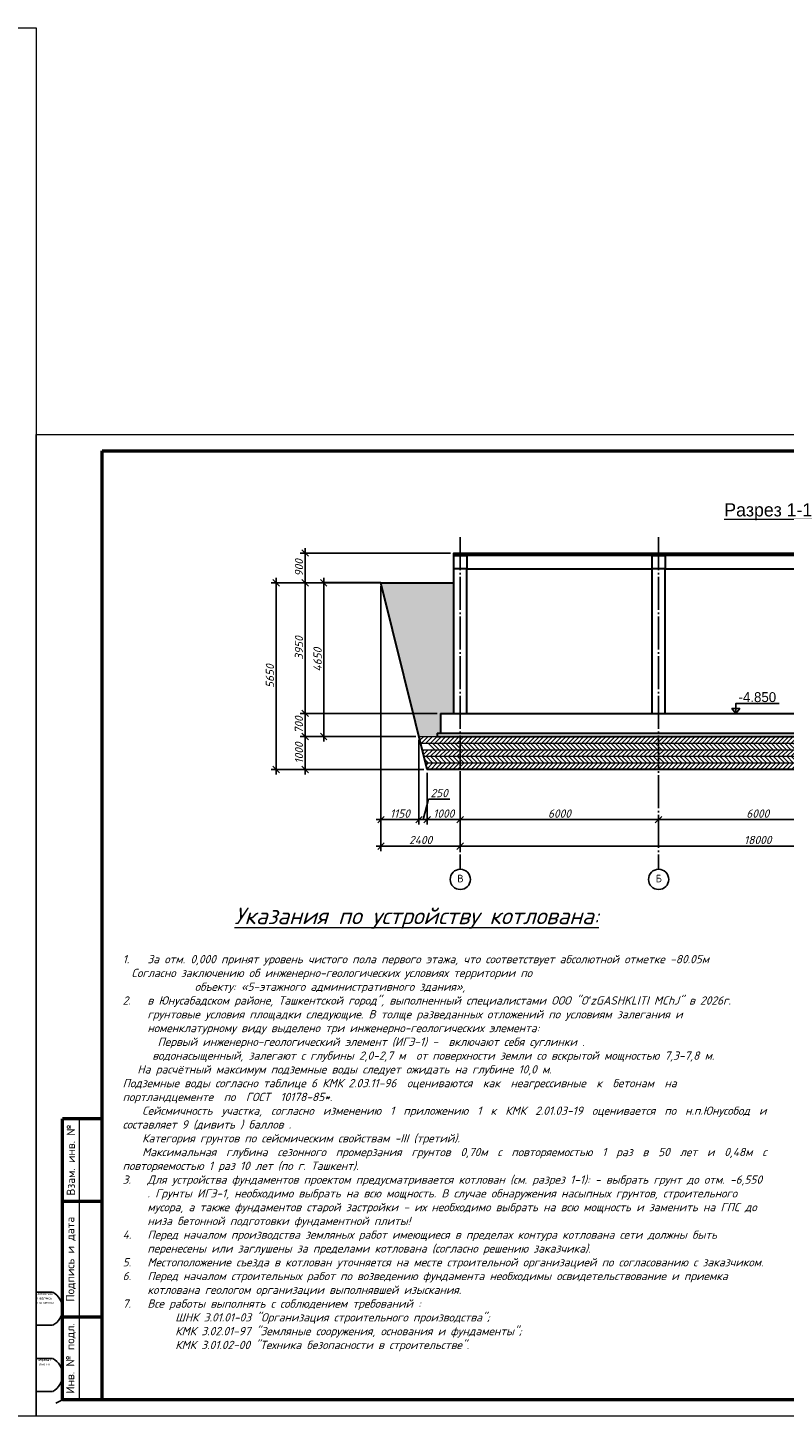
# Model space of a CAD drawing. Header units: millimetres. Extents: x -33345 to 4712671, y -3392 to 121473.
# Tile 15 of 256: x 207435 to 230321, y 44501 to 86501. Entities that reach past the tile are written whole.
import ezdxf

# ---------------------------------------------------------------- set-up
doc = ezdxf.new("R2010")
doc.units = ezdxf.units.MM
doc.linetypes.add('CENTER2', pattern=[28.575, 19.05, -3.175, 3.175, -3.175])
doc.linetypes.add('ГОСТ 2.303 5', pattern=[24, 20, -1.5, 1, -1.5])
for name, color, linetype, lineweight in [('.', 7, 'Continuous', 15), ('0_Текст', 7, 'Continuous', 20), ('ACO-текст', 7, 'Continuous', 20), ('Lina', 7, 'Continuous', 20)]:
    doc.layers.add(name, color=color, linetype=linetype, lineweight=lineweight)
for name, color, linetype in [('00-Axes', 1, 'CENTER2'), ('_линия', 7, 'Continuous'), ('kcd_tx', 7, 'Continuous')]:
    doc.layers.add(name, color=color, linetype=linetype)
doc.styles.add('_text', font='isocpeui.ttf')
doc.styles.add('ISO_1.0', font='isocpeur.TTF')
doc.styles.add('ISOCPEUR_1.00', font='isocpeui.ttf')
doc.styles.add('X-U-RW-01$0$StyleROMANS', font='GOTHIC.TTF')
doc.styles.add('Тохир', font='isocpeui.ttf', dxfattribs={"oblique": 2, "height": 250})
doc.dimstyles.new('Islom 94', dxfattribs={"dimtxt": 250, "dimasz": 200, "dimexe": 150, "dimexo": 100, "dimgap": 60, "dimtad": 1, "dimdec": 0, "dimtxsty": '_text', "dimblk": 'OBLIQUE', "dimcen": 0, "dimdle": 150, "dimadec": 0, "dimazin": 0, "dimtfac": 1, "dimtdec": 0, "dimtmove": 0, "dimatfit": 3, "dimfxl": 1, "dimarcsym": 0})
pattern_1 = [(45, (202108.56, -1419032.01), (-67.351921, 67.351921), [])]
pattern_2 = [(135, (202108.56, -1419032.01), (-67.351921, -67.351921), [])]

# ---------------------------------------------------------------- blocks, each defined once
blk = doc.blocks.new('awe4tD')
at = {"layer": 'Lina', "ltscale": 10}
blk.add_lwpolyline([(-44239015, 22734378), (-44314815, 22734378), (-44314815, 22776378), (-44239015, 22776378)], close=True, dxfattribs=at)
blk = doc.blocks.new('*U265')
at = {"lineweight": 9}
for p, q in [((-20, -5), (-20, 292)), ((-20, 292), (400, 292)), ((400, 292), (400, -5)), ((400, -5), (-20, -5))]:
    blk.add_line(p, q, dxfattribs=at)
at = {"lineweight": 50}
for p, q in [((0, 0), (0, 287)), ((0, 287), (395, 287)), ((395, 287), (395, 0)), ((0, 85), (-12, 85)), ((-12, 0), (-12, 85)), ((0, 60), (-12, 60)), ((0, 25), (-12, 25)), ((0, 0), (-12, 0)), ((395, 0), (0, 0))]:
    blk.add_line(p, q, dxfattribs=at)
at = {"lineweight": 20}
blk.add_line((-7, 85), (-7, 0), dxfattribs=at)
at = {"layer": 'Defpoints'}
for p, q in [((396, 288), (395, 287)), ((-20, 32.5), (-15, 32.5)), ((-20, 22.5), (-15, 22.5)), ((-20, 12.5), (-15, 12.5)), ((-20, 2.5), (-15, 2.5)), ((-12, 0), (-14, -1))]:
    blk.add_line(p, q, dxfattribs=at)
for centre in [(-17.66, 27.5), (-17.66, 7.5)]:
    blk.add_arc(centre, 5.67, 298.0574, 61.9426, dxfattribs=at)
at = {"layer": '0_Текст', "char_height": 2.5, "attachment_point": 5, "rotation": 90, "style": 'ISO_1.0'}
for s, insert, width in [('Взам. инв. №', (-9.5, 72.5), 25), ('Подпись и дата', (-9.5, 42.5), 35), ('Инв. № подл.', (-9.5, 12.5), 25)]:
    blk.add_mtext(s, dxfattribs=dict(at, insert=insert, width=width))
at = {"layer": 'Defpoints', "char_height": 0.8, "width": 5, "attachment_point": 2, "style": 'ISO_1.0'}
for s, insert in [('Основная надпись \\Pи штампы', (-17.5, 32.5)), ('Формат листа', (-17.5, 12.5))]:
    blk.add_mtext(s, dxfattribs=dict(at, insert=insert))
blk = doc.blocks.new('_Oblique')
at = {"color": 0, "linetype": 'ByBlock', "lineweight": -2}
blk.add_line((-0.5, -0.5), (0.5, 0.5), dxfattribs=at)
blk = doc.blocks.new('*D2703')
at = {"layer": 'Defpoints', "color": 0, "transparency": 16777216}
for p in [(220521, 62547), (226521, 62547), (226521, 62547)]:
    blk.add_point(p, dxfattribs=at)
at = {"layer": 'kcd_tx', "color": 0, "lineweight": -2, "transparency": 16777216}
for p, q in [((220521, 62647), (220521, 62697)), ((226521, 62647), (226521, 62697)), ((220371, 62547), (226671, 62547))]:
    blk.add_line(p, q, dxfattribs=at)
at = {"layer": 'kcd_tx', "color": 0, "lineweight": -2, "transparency": 16777216, "xscale": 200, "yscale": 200, "zscale": 200, "rotation": 180}
blk.add_blockref('_Oblique', (220521, 62547), dxfattribs=at)
at = {"layer": 'kcd_tx', "color": 0, "lineweight": -2, "transparency": 16777216, "xscale": 200, "yscale": 200, "zscale": 200}
blk.add_blockref('_Oblique', (226521, 62547), dxfattribs=at)
at = {"layer": 'kcd_tx', "color": 0, "lineweight": 0, "transparency": 16777216, "insert": (223521, 62732), "char_height": 250, "attachment_point": 5, "style": '_text'}
blk.add_mtext('6000', dxfattribs=at)
blk = doc.blocks.new('*D2704')
at = {"layer": 'Defpoints', "color": 0, "transparency": 16777216}
for p in [(226521, 62547), (232521, 62547), (232521, 62547)]:
    blk.add_point(p, dxfattribs=at)
at = {"layer": 'kcd_tx', "color": 0, "lineweight": -2, "transparency": 16777216}
for p, q in [((226521, 62647), (226521, 62697)), ((232521, 62647), (232521, 62697)), ((226371, 62547), (232671, 62547))]:
    blk.add_line(p, q, dxfattribs=at)
at = {"layer": 'kcd_tx', "color": 0, "lineweight": -2, "transparency": 16777216, "xscale": 200, "yscale": 200, "zscale": 200, "rotation": 180}
blk.add_blockref('_Oblique', (226521, 62547), dxfattribs=at)
at = {"layer": 'kcd_tx', "color": 0, "lineweight": -2, "transparency": 16777216, "xscale": 200, "yscale": 200, "zscale": 200}
blk.add_blockref('_Oblique', (232521, 62547), dxfattribs=at)
at = {"layer": 'kcd_tx', "color": 0, "lineweight": 0, "transparency": 16777216, "insert": (229521, 62732), "char_height": 250, "attachment_point": 5, "style": '_text'}
blk.add_mtext('6000', dxfattribs=at)
blk = doc.blocks.new('*D2706')
at = {"layer": 'Defpoints', "color": 0, "transparency": 16777216}
for p in [(220521, 61747), (220521, 61747), (238521, 61747)]:
    blk.add_point(p, dxfattribs=at)
at = {"layer": 'kcd_tx', "color": 0, "lineweight": -2, "transparency": 16777216}
for p, q in [((238671, 61747), (220371, 61747)), ((220521, 61847), (220521, 61897)), ((238521, 61847), (238521, 61897))]:
    blk.add_line(p, q, dxfattribs=at)
at = {"layer": 'kcd_tx', "color": 0, "lineweight": -2, "transparency": 16777216, "xscale": 200, "yscale": 200, "zscale": 200, "rotation": 180}
blk.add_blockref('_Oblique', (220521, 61747), dxfattribs=at)
at = {"layer": 'kcd_tx', "color": 0, "lineweight": -2, "transparency": 16777216, "xscale": 200, "yscale": 200, "zscale": 200}
blk.add_blockref('_Oblique', (238521, 61747), dxfattribs=at)
at = {"layer": 'kcd_tx', "color": 0, "lineweight": 0, "transparency": 16777216, "insert": (229521, 61932), "char_height": 250, "attachment_point": 5, "style": '_text'}
blk.add_mtext('18000', dxfattribs=at)
blk = doc.blocks.new('*D3521')
at = {"layer": 'Defpoints', "color": 0, "transparency": 16777216}
for p in [(218121, 69713), (219271, 65063), (219271, 62547)]:
    blk.add_point(p, dxfattribs=at)
at = {"layer": 'kcd_tx', "color": 0, "lineweight": -2, "transparency": 16777216}
for p, q in [((218121, 69613), (218121, 62397)), ((219271, 64963), (219271, 62397)), ((217971, 62547), (219421, 62547))]:
    blk.add_line(p, q, dxfattribs=at)
at = {"layer": 'kcd_tx', "color": 0, "lineweight": -2, "transparency": 16777216, "xscale": 200, "yscale": 200, "zscale": 200, "rotation": 180}
blk.add_blockref('_Oblique', (218121, 62547), dxfattribs=at)
at = {"layer": 'kcd_tx', "color": 0, "lineweight": -2, "transparency": 16777216, "xscale": 200, "yscale": 200, "zscale": 200}
blk.add_blockref('_Oblique', (219271, 62547), dxfattribs=at)
at = {"layer": 'kcd_tx', "color": 0, "lineweight": 0, "transparency": 16777216, "insert": (218696, 62732), "char_height": 250, "attachment_point": 5, "style": '_text'}
blk.add_mtext('1150', dxfattribs=at)
blk = doc.blocks.new('*D3522')
at = {"layer": 'Defpoints', "color": 0, "transparency": 16777216}
for p in [(219271, 65063), (219521, 64063), (219521, 62547)]:
    blk.add_point(p, dxfattribs=at)
at = {"layer": 'kcd_tx', "color": 0, "lineweight": -2, "transparency": 16777216}
for p, q in [((219271, 64963), (219271, 62397)), ((219521, 63963), (219521, 62397)), ((219396, 62547), (219556, 63165)), ((219556, 63165), (220207, 63165)), ((219121, 62547), (219671, 62547))]:
    blk.add_line(p, q, dxfattribs=at)
at = {"layer": 'kcd_tx', "color": 0, "lineweight": -2, "transparency": 16777216, "xscale": 200, "yscale": 200, "zscale": 200, "rotation": 180}
blk.add_blockref('_Oblique', (219271, 62547), dxfattribs=at)
at = {"layer": 'kcd_tx', "color": 0, "lineweight": -2, "transparency": 16777216, "xscale": 200, "yscale": 200, "zscale": 200}
blk.add_blockref('_Oblique', (219521, 62547), dxfattribs=at)
at = {"layer": 'kcd_tx', "color": 0, "lineweight": 0, "transparency": 16777216, "insert": (219882, 63350), "char_height": 250, "attachment_point": 5, "style": '_text'}
blk.add_mtext('250', dxfattribs=at)
blk = doc.blocks.new('*D3523')
at = {"layer": 'Defpoints', "color": 0, "transparency": 16777216}
for p in [(219521, 64063), (220521, 64063), (220521, 62547)]:
    blk.add_point(p, dxfattribs=at)
at = {"layer": 'kcd_tx', "color": 0, "lineweight": -2, "transparency": 16777216}
for p, q in [((219521, 63963), (219521, 62397)), ((220521, 63963), (220521, 62397)), ((219371, 62547), (220671, 62547))]:
    blk.add_line(p, q, dxfattribs=at)
at = {"layer": 'kcd_tx', "color": 0, "lineweight": -2, "transparency": 16777216, "xscale": 200, "yscale": 200, "zscale": 200, "rotation": 180}
blk.add_blockref('_Oblique', (219521, 62547), dxfattribs=at)
at = {"layer": 'kcd_tx', "color": 0, "lineweight": -2, "transparency": 16777216, "xscale": 200, "yscale": 200, "zscale": 200}
blk.add_blockref('_Oblique', (220521, 62547), dxfattribs=at)
at = {"layer": 'kcd_tx', "color": 0, "lineweight": 0, "transparency": 16777216, "insert": (220021, 62732), "char_height": 250, "attachment_point": 5, "style": '_text'}
blk.add_mtext('1000', dxfattribs=at)
blk = doc.blocks.new('*D2707')
at = {"layer": 'Defpoints', "color": 0, "transparency": 16777216}
for p in [(218121, 69713), (220521, 64063), (220521, 61747)]:
    blk.add_point(p, dxfattribs=at)
at = {"layer": 'kcd_tx', "color": 0, "lineweight": -2, "transparency": 16777216}
for p, q in [((218121, 69613), (218121, 61597)), ((220521, 63963), (220521, 61597)), ((217971, 61747), (220671, 61747))]:
    blk.add_line(p, q, dxfattribs=at)
at = {"layer": 'kcd_tx', "color": 0, "lineweight": -2, "transparency": 16777216, "xscale": 200, "yscale": 200, "zscale": 200, "rotation": 180}
blk.add_blockref('_Oblique', (218121, 61747), dxfattribs=at)
at = {"layer": 'kcd_tx', "color": 0, "lineweight": -2, "transparency": 16777216, "xscale": 200, "yscale": 200, "zscale": 200}
blk.add_blockref('_Oblique', (220521, 61747), dxfattribs=at)
at = {"layer": 'kcd_tx', "color": 0, "lineweight": 0, "transparency": 16777216, "insert": (219321, 61932), "char_height": 250, "attachment_point": 5, "style": '_text'}
blk.add_mtext('2400', dxfattribs=at)
blk = doc.blocks.new('*D3493')
at = {"layer": 'Defpoints', "color": 0, "transparency": 16777216}
for p in [(220321, 70613), (215825, 69713), (216696, 69713)]:
    blk.add_point(p, dxfattribs=at)
at = {"layer": 'kcd_tx', "color": 0, "lineweight": -2, "transparency": 16777216}
for p, q in [((220221, 70613), (215675, 70613)), ((215825, 70763), (215825, 69563)), ((216596, 69713), (215675, 69713))]:
    blk.add_line(p, q, dxfattribs=at)
at = {"layer": 'kcd_tx', "color": 0, "lineweight": -2, "transparency": 16777216, "xscale": 200, "yscale": 200, "zscale": 200}
for p, rotation in [((215825, 70613), 90), ((215825, 69713), 270)]:
    blk.add_blockref('_Oblique', p, dxfattribs=dict(at, rotation=rotation))
at = {"layer": 'kcd_tx', "color": 0, "lineweight": 0, "transparency": 16777216, "insert": (215640, 70163), "char_height": 250, "attachment_point": 5, "rotation": 90, "style": '_text'}
blk.add_mtext('900', dxfattribs=at)
blk = doc.blocks.new('*D3494')
at = {"layer": 'Defpoints', "color": 0, "transparency": 16777216}
for p in [(216696, 69713), (215825, 65763), (219921, 65763)]:
    blk.add_point(p, dxfattribs=at)
at = {"layer": 'kcd_tx', "color": 0, "lineweight": -2, "transparency": 16777216}
for p, q in [((215825, 69863), (215825, 65613)), ((216596, 69713), (215675, 69713)), ((219821, 65763), (215675, 65763))]:
    blk.add_line(p, q, dxfattribs=at)
at = {"layer": 'kcd_tx', "color": 0, "lineweight": -2, "transparency": 16777216, "xscale": 200, "yscale": 200, "zscale": 200}
for p, rotation in [((215825, 69713), 90), ((215825, 65763), 270)]:
    blk.add_blockref('_Oblique', p, dxfattribs=dict(at, rotation=rotation))
at = {"layer": 'kcd_tx', "color": 0, "lineweight": 0, "transparency": 16777216, "insert": (215640, 67738), "char_height": 250, "attachment_point": 5, "rotation": 90, "style": '_text'}
blk.add_mtext('3950', dxfattribs=at)
blk = doc.blocks.new('*D3495')
at = {"layer": 'Defpoints', "color": 0, "transparency": 16777216}
for p in [(219921, 65763), (215825, 65063), (219273, 65063)]:
    blk.add_point(p, dxfattribs=at)
at = {"layer": 'kcd_tx', "color": 0, "lineweight": -2, "transparency": 16777216}
for p, q in [((219821, 65763), (215675, 65763)), ((215825, 65913), (215825, 64913)), ((219173, 65063), (215675, 65063))]:
    blk.add_line(p, q, dxfattribs=at)
at = {"layer": 'kcd_tx', "color": 0, "lineweight": -2, "transparency": 16777216, "xscale": 200, "yscale": 200, "zscale": 200}
for p, rotation in [((215825, 65763), 90), ((215825, 65063), 270)]:
    blk.add_blockref('_Oblique', p, dxfattribs=dict(at, rotation=rotation))
at = {"layer": 'kcd_tx', "color": 0, "lineweight": 0, "transparency": 16777216, "insert": (215639, 65413), "char_height": 250, "attachment_point": 5, "rotation": 90, "style": '_text'}
blk.add_mtext('700', dxfattribs=at)
blk = doc.blocks.new('*D2645')
at = {"layer": 'Defpoints', "color": 0, "transparency": 16777216}
for p in [(219273, 65063), (215825, 64063), (219521, 64063)]:
    blk.add_point(p, dxfattribs=at)
at = {"layer": 'kcd_tx', "color": 0, "lineweight": -2, "transparency": 16777216}
for p, q in [((215825, 65213), (215825, 63913)), ((219173, 65063), (215675, 65063)), ((219421, 64063), (215675, 64063))]:
    blk.add_line(p, q, dxfattribs=at)
at = {"layer": 'kcd_tx', "color": 0, "lineweight": -2, "transparency": 16777216, "xscale": 200, "yscale": 200, "zscale": 200}
for p, rotation in [((215825, 65063), 90), ((215825, 64063), 270)]:
    blk.add_blockref('_Oblique', p, dxfattribs=dict(at, rotation=rotation))
at = {"layer": 'kcd_tx', "color": 0, "lineweight": 0, "transparency": 16777216, "insert": (215640, 64563), "char_height": 250, "attachment_point": 5, "rotation": 90, "style": '_text'}
blk.add_mtext('1000', dxfattribs=at)
blk = doc.blocks.new('*D3983')
at = {"layer": 'Defpoints', "color": 0, "lineweight": 0, "transparency": 16777216}
for p in [(217250, 69713), (214946, 64063), (217250, 64063)]:
    blk.add_point(p, dxfattribs=at)
at = {"layer": 'kcd_tx', "color": 0, "lineweight": -2, "transparency": 16777216}
for p, q in [((214946, 69863), (214946, 63913)), ((217150, 69713), (214796, 69713)), ((217150, 64063), (214796, 64063))]:
    blk.add_line(p, q, dxfattribs=at)
at = {"layer": 'kcd_tx', "color": 0, "lineweight": -2, "transparency": 16777216, "xscale": 200, "yscale": 200, "zscale": 200}
for p, rotation in [((214946, 69713), 90), ((214946, 64063), 270)]:
    blk.add_blockref('_Oblique', p, dxfattribs=dict(at, rotation=rotation))
at = {"layer": 'kcd_tx', "color": 0, "lineweight": 0, "transparency": 16777216, "insert": (214761, 66888), "char_height": 250, "attachment_point": 5, "rotation": 90, "style": '_text'}
blk.add_mtext('5650', dxfattribs=at)
blk = doc.blocks.new('*D3984')
at = {"layer": 'Defpoints', "color": 0, "lineweight": 0, "transparency": 16777216}
for p in [(217250, 69713), (216388, 65063), (217250, 65063)]:
    blk.add_point(p, dxfattribs=at)
at = {"layer": 'kcd_tx', "color": 0, "lineweight": -2, "transparency": 16777216}
for p, q in [((216388, 69863), (216388, 64913)), ((217150, 69713), (216238, 69713)), ((217150, 65063), (216238, 65063))]:
    blk.add_line(p, q, dxfattribs=at)
at = {"layer": 'kcd_tx', "color": 0, "lineweight": -2, "transparency": 16777216, "xscale": 200, "yscale": 200, "zscale": 200}
for p, rotation in [((216388, 69713), 90), ((216388, 65063), 270)]:
    blk.add_blockref('_Oblique', p, dxfattribs=dict(at, rotation=rotation))
at = {"layer": 'kcd_tx', "color": 0, "lineweight": 0, "transparency": 16777216, "insert": (216203, 67388), "char_height": 250, "attachment_point": 5, "rotation": 90, "style": '_text'}
blk.add_mtext('4650', dxfattribs=at)

msp = doc.modelspace()

# ---------------------------------------------------------------- hatches: boundary and pattern name
at = {"layer": '.', "lineweight": 0, "transparency": 33554687}
h = msp.add_hatch(dxfattribs=at)
h.set_pattern_fill('AR-CONC', color=256)
h.set_pattern_definition([(50, (202108.56, -1419032.01), (182.184669, -15.939086), [19.05, -209.55]), (355, (202108.56, -1419032.01), (-35.243421, 191.056845), [15.24, -167.640584]), (100.451445, (202123.74, -1419033.34), (146.941247, 175.117752), [16.190009, -178.090245]), (46.1842, (202108.56, -1418981.21), (271.07904, -42.042328), [28.575, -314.325]), (96.635558, (202131.15, -1418984.72), (237.404134, 247.426125), [24.285023, -267.13561]), (351.184151, (202108.56, -1418981.21), (237.404134, 247.426125), [22.859967, -251.45973]), (21, (202133.96, -1418993.91), (151.614391, -102.265198), [19.05, -209.55]), (326, (202133.96, -1418993.91), (61.802028, 184.187966), [15.24, -167.64]), (71.451445, (202146.6, -1419002.44), (213.41642, 81.922769), [16.190009, -178.089938]), (37.5, (202108.56, -1419032.014), (3.0886033, 84.555039), [0, -165.608, 0, -170.18, 0, -168.275]), (7.5, (202108.56, -1419032.01), (66.8196625, 100.180575), [0, -97.028, 0, -161.798, 0, -64.135]), (327.5, (202051.915, -1419032.014), (135.5905952, -5.728744), [0, -63.5, 0, -198.12, 0, -262.89]), (317.5, (202026.51, -1419032.01), (148.129181, 25.426491), [0, -82.55, 0, -131.572, 0, -186.69])])
h.paths.add_polyline_path([(238721.149, 65762.847), (238921.149, 65762.847), (238921.149, 65362.847), (239021.149, 65362.847), (239021.149, 65262.847), (240121.149, 65262.847), (242271.149, 69562.847), (238721.149, 69562.847)])
h.paths.add_polyline_path([(219273.361, 65062.847), (219821.149, 65062.847), (219821.149, 65162.847), (219921.149, 65162.847), (219921.149, 65762.847), (220321.149, 65762.847), (220321.149, 69712.847), (218121.149, 69712.847)])
h = msp.add_hatch(dxfattribs=at)
h.set_pattern_fill('ANSI31', color=256, scale=30)
h.set_pattern_definition(pattern_1)
h.paths.add_polyline_path([(220521.149, 64862.847), (220521.149, 65062.847), (219273.361, 65062.847), (219322.919, 64862.847)])
h.paths.add_polyline_path([(226521.149, 64862.847), (226521.149, 65062.847), (220521.149, 65062.847), (220521.149, 64862.847)])
h.paths.add_polyline_path([(232521.149, 64862.847), (232521.149, 65062.847), (226521.149, 65062.847), (226521.149, 64862.847)])
h.paths.add_polyline_path([(232521.149, 65062.847), (232521.149, 64862.847), (233021.149, 64862.847), (233021.149, 65062.847)])
h.paths.add_polyline_path([(233021.149, 65062.847), (233021.149, 64862.847), (238521.149, 64862.847), (238521.149, 65062.847)])
h.paths.add_polyline_path([(238521.149, 65062.847), (238521.149, 64862.847), (239921.149, 64862.847), (240021.149, 65062.847)])
h = msp.add_hatch(dxfattribs=at)
h.set_pattern_fill('ANSI31', color=256, scale=30, angle=90)
h.set_pattern_definition(pattern_2)
h.paths.add_polyline_path([(220521.149, 64662.847), (220521.149, 64862.847), (219322.919, 64862.847), (219372.476, 64662.847)], flags=17)
h.paths.add_polyline_path([(226521.149, 64662.847), (226521.149, 64862.847), (220521.149, 64862.847), (220521.149, 64662.847)], flags=17)
h.paths.add_polyline_path([(226521.149, 64662.847), (232521.149, 64662.847), (232521.149, 64862.847), (226521.149, 64862.847)], flags=17)
h.paths.add_polyline_path([(232521.149, 64662.847), (233021.149, 64662.847), (233021.149, 64862.847), (232521.149, 64862.847)], flags=17)
h.paths.add_polyline_path([(238521.149, 64862.847), (238521.149, 64662.847), (233021.149, 64662.847), (233021.149, 64862.847)], flags=16)
h.paths.add_polyline_path([(238521.149, 64662.847), (238521.149, 64862.847), (219322.919, 64862.847), (219372.476, 64662.847)])
h = msp.add_hatch(dxfattribs=at)
h.set_pattern_fill('ANSI31', color=256, scale=30, angle=90)
h.set_pattern_definition([(135, (202308.56, -1418632.01), (-67.351921, -67.351921), [])])
h.paths.add_polyline_path([(220721.149, 64662.847), (220721.149, 64862.847), (219521.149, 64862.847), (219621.149, 64662.847)])
h.paths.add_polyline_path([(226721.149, 64662.847), (226721.149, 64862.847), (220721.149, 64862.847), (220721.149, 64662.847)])
h.paths.add_polyline_path([(232721.149, 64662.847), (232721.149, 64862.847), (226721.149, 64862.847), (226721.149, 64662.847)])
h.paths.add_polyline_path([(233221.149, 64662.847), (233221.149, 64862.847), (232721.149, 64862.847), (232721.149, 64662.847)])
h.paths.add_polyline_path([(238721.149, 64662.847), (238721.149, 64862.847), (233221.149, 64862.847), (233221.149, 64662.847)])
h.paths.add_polyline_path([(239821.149, 64662.847), (239921.149, 64862.847), (238721.149, 64862.847), (238721.149, 64662.847)])
h = msp.add_hatch(dxfattribs=at)
h.set_pattern_fill('ANSI31', color=256, scale=30)
h.set_pattern_definition(pattern_1)
h.paths.add_polyline_path([(220521.149, 64462.847), (220521.149, 64662.847), (219372.476, 64662.847), (219422.034, 64462.847)])
h.paths.add_polyline_path([(226521.149, 64462.847), (226521.149, 64662.847), (220521.149, 64662.847), (220521.149, 64462.847)])
h.paths.add_polyline_path([(232521.149, 64462.847), (232521.149, 64662.847), (226521.149, 64662.847), (226521.149, 64462.847)])
h.paths.add_polyline_path([(233021.149, 64462.847), (233021.149, 64662.847), (232521.149, 64662.847), (232521.149, 64462.847)])
h.paths.add_polyline_path([(238521.149, 64462.847), (238521.149, 64662.847), (233021.149, 64662.847), (233021.149, 64462.847)])
h.paths.add_polyline_path([(239721.149, 64462.847), (239821.149, 64662.847), (238521.149, 64662.847), (238521.149, 64462.847)])
h = msp.add_hatch(dxfattribs=at)
h.set_pattern_fill('ANSI31', color=256, scale=30, angle=90)
h.set_pattern_definition(pattern_2)
h.paths.add_polyline_path([(220521.149, 64262.847), (220521.149, 64462.847), (219422.034, 64462.847), (219471.591, 64262.847)], flags=17)
h.paths.add_polyline_path([(226521.149, 64262.847), (226521.149, 64462.847), (220521.149, 64462.847), (220521.149, 64262.847)], flags=17)
h.paths.add_polyline_path([(232521.149, 64262.847), (232521.149, 64462.847), (226521.149, 64462.847), (226521.149, 64262.847)], flags=17)
h.paths.add_polyline_path([(233021.149, 64262.847), (233021.149, 64462.847), (232521.149, 64462.847), (232521.149, 64262.847)], flags=17)
h.paths.add_polyline_path([(238521.149, 64262.847), (238521.149, 64462.847), (233021.149, 64462.847), (233021.149, 64262.847)], flags=17)
h.paths.add_polyline_path([(239621.149, 64262.847), (239721.149, 64462.847), (238521.149, 64462.847), (238521.149, 64262.847)])
h = msp.add_hatch(dxfattribs=at)
h.set_pattern_fill('ANSI31', color=256, scale=30)
h.set_pattern_definition(pattern_1)
h.paths.add_polyline_path([(220521.149, 64062.847), (220521.149, 64262.847), (219471.591, 64262.847), (219521.149, 64062.847)])
h.paths.add_polyline_path([(226521.149, 64062.847), (226521.149, 64262.847), (220521.149, 64262.847), (220521.149, 64062.847)])
h.paths.add_polyline_path([(232521.149, 64062.847), (232521.149, 64262.847), (226521.149, 64262.847), (226521.149, 64062.847)])
h.paths.add_polyline_path([(232521.149, 64262.847), (232521.149, 64062.847), (233021.149, 64062.847), (233021.149, 64262.847)])
h.paths.add_polyline_path([(233021.149, 64262.847), (233021.149, 64062.847), (238521.149, 64062.847), (238521.149, 64262.847)])
h.paths.add_polyline_path([(239521.149, 64062.847), (239621.149, 64262.847), (238521.149, 64262.847), (238521.149, 64062.847)])

# ---------------------------------------------------------------- linework, layer by layer
at = {"color": 177, "lineweight": 30, "true_color": 0x293189}
for p, q in [((220321.149, 65762.847), (220321.149, 70612.847)), ((220321.149, 70612.847), (232721.149, 70612.847)), ((220721.149, 65762.847), (220721.149, 70132.847)), ((220721.149, 70132.847), (226321.149, 70132.847)), ((226321.149, 65762.847), (226321.149, 70132.847)), ((226721.149, 65762.847), (226721.149, 70132.847)), ((226721.149, 70132.847), (232321.149, 70132.847)), ((218121.149, 69712.847), (220321.149, 69712.847)), ((219921.149, 65762.847), (232771.149, 65762.847)), ((219921.149, 65762.847), (219921.149, 65162.847)), ((219821.149, 65162.847), (232771.149, 65162.847)), ((219821.149, 65162.847), (219821.149, 65062.847)), ((219821.149, 65062.847), (232771.149, 65062.847))]:
    msp.add_line(p, q, dxfattribs=at)
at = {"color": 177, "lineweight": 0, "true_color": 0x293189}
for p, q in [((219273.361, 65062.847), (240021.149, 65062.847)), ((219322.919, 64862.847), (239921.149, 64862.847)), ((219372.476, 64662.847), (239821.149, 64662.847)), ((219422.034, 64462.847), (239721.149, 64462.847)), ((219471.591, 64262.847), (239621.149, 64262.847))]:
    msp.add_line(p, q, dxfattribs=at)
at = {"color": 177, "lineweight": 30, "true_color": 0x293189}
msp.add_lwpolyline([(232721.149, 70532.847), (220321.149, 70532.847), (220321.149, 70612.847), (232721.149, 70612.847)], close=True, dxfattribs=at)
at = {"color": 1, "lineweight": 30}
for points in [[(220321.149, 70532.847), (220721.149, 70532.847), (220721.149, 70132.847), (220321.149, 70132.847)], [(226321.149, 70532.847), (226721.149, 70532.847), (226721.149, 70132.847), (226321.149, 70132.847)]]:
    msp.add_lwpolyline(points, close=True, dxfattribs=at)
at = {"color": 177, "lineweight": 30, "true_color": 0x293189}
msp.add_lwpolyline([(244087.884, 69562.847), (242271.149, 69562.847), (239521.149, 64062.847), (226521.149, 64062.847), (219521.149, 64062.847), (218121.149, 69712.847), (216379.414, 69712.847)], dxfattribs=at)
at = {"color": 1, "ltscale": 4}
for points in [[(228857.059, 65762.847), (228739.101, 65906.417), (228975.016, 65906.417), (228857.059, 65762.847), (228857.059, 66062.847), (230166.752, 66062.847)], [(228087.589, 65762.847), (228975.016, 65762.847)]]:
    msp.add_lwpolyline(points, dxfattribs=at)
at = {"layer": '00-Axes', "color": 251, "linetype": 'ГОСТ 2.303 5', "ltscale": 50, "true_color": 0x636466}
for points in [[(220521.149, 71090.969), (220521.149, 61046.503)], [(226521.149, 71090.969), (226521.149, 61046.503)]]:
    msp.add_lwpolyline(points, dxfattribs=at)
at = {"layer": '00-Axes', "color": 219, "linetype": 'ByBlock', "ltscale": 100, "true_color": 0x642165}
for centre in [(220521.149, 60740.543), (226521.149, 60740.543)]:
    msp.add_circle(centre, 305.96, dxfattribs=at)

# ---------------------------------------------------------------- block references
msp.add_blockref('awe4tD', (44446703.28, -22689876.566))
at = {"ltscale": 500, "xscale": 100, "yscale": 100, "zscale": 100}
msp.add_blockref('*U265', (209688.406, 45001.326), dxfattribs=at)

# ---------------------------------------------------------------- texts
at = {"ltscale": 4, "insert": (229508.166, 66251.71), "char_height": 300, "attachment_point": 5, "style": 'X-U-RW-01$0$StyleROMANS'}
msp.add_mtext('-4.850', dxfattribs=at)
at = {"layer": '00-Axes', "color": 219, "linetype": 'ByBlock', "ltscale": 100, "true_color": 0x642165, "char_height": 226.05869, "attachment_point": 1, "style": 'ISOCPEUR_1.00'}
for s, insert in [('\\pxqc;{\\fISOCPEUR|b0|i0|c204|p34;В}', (220139.983, 60880.348)), ('\\pxqc;{\\fISOCPEUR|b0|i0|c204|p34;Б}', (226139.983, 60880.348))]:
    msp.add_mtext_dynamic_manual_height_columns(s, width=772.47909, gutter_width=706.433, heights=[0], dxfattribs=dict(at, insert=insert))
at = {"layer": '_линия', "color": 18, "lineweight": 0, "attachment_point": 1, "style": 'Тохир'}
for s, insert, char_height, width in [('{\\L\\C256;Указания по устройству котлована:}', (213686.493, 59885.053), 500, 13894.50831), ('\\pxi-3,l3,t3;{\\C256;1.^IЗа отм. 0,000 принят уровень чистого пола первого этажа, что соответствует абсолютной отметке -80.05м\\P\\pi1.07373,l0,tz;Согласно заключению об инженерно-геологических условиях территории по \\P\\pi8.73401;объекту: «5-этажного административного здания», \\P\\pi-3,l3,t3;2.^Iв Юнусабадском районе, Ташкентской город", выполненный специалистами ООО "O\\fArial|b0|i1|c0|p34;ʻ\\fISOCPEUR|b0|i1|c204|p34;zGASHKLITI MChJ" в 2026г. грунтовые условия площадки следующие. В толще разведанных отложений по условиям залегания и номенклатурному виду выделено три инженерно-геологических элемента: \\P\\pi2.95417,l0,r-0.00417,qj,tz;  Первый инженерно-геологический элемент (ИГЭ-1) -  включают себя суглинки .\\P водонасыщенный, залегают с глубины 2,0-2,7 м  от поверхности земли со вскрытой мощностью 7,3-7,8 м. \\P\\pi1.775,r0;На расчётный максимум подземные воды следует ожидать на глубине 10,0 м.\\P\\pi0,q*;Подземные воды согласно таблице 6 КМК 2.03.11-96  оцениваются  как  неагрессивные  к  бетонам  на  портландцементе  по  ГОСТ  10178-85*.\\P\\pi2.3625,qj;Сейсмичность участка, согласно изменению 1 приложению 1 к КМК 2.01.03-19 оценивается по н.п.Юнусобод и составляет 9 (дивить ) баллов .\\PКатегория грунтов по сейсмическим свойствам -III (третий).\\PМаксимальная глубина сезонного промерзания грунтов 0,70м с повторяемостью 1 раз в 50 лет и 0,48м с повторяемостью 1 раз 10 лет (по г. Ташкент).\\P\\pi-3,l3,q*,t3;3.^IДля устройства фундаментов проектом предусматривается котлован (см. разрез 1-1): - выбрать грунт до отм. -6,550 . Грунты ИГЭ-1, необходимо выбрать на всю мощность. В случае обнаружения насыпных грунтов, строительного мусора, а также фундаментов старой застройки - их необходимо выбрать на всю мощность и заменить на ГПС до низа бетонной подготовки фундаментной плиты!\\P4.^IПеред началом производства земляных работ имеющиеся в пределах контура котлована сети должны быть перенесены или заглушены за пределами котлована (согласно решению заказчика).\\P5.^IМестоположение съезда в котлован уточняется на месте строительной организацией по согласованию с заказчиком.\\P6.^IПеред началом строительных работ по возведению фундамента необходимы освидетельствование и приемка котлована геологом организации выполнявшей изыскания.\\P7.^IВсе работы выполнять с соблюдением требований :\\P          ШНК 3.01.01-03 "Организация строительного производства";\\P          КМК 3.02.01-97 "Земляные сооружения, основания и фундаменты";\\P          КМК 3.01.02-00 "Техника безопасности в строительстве".}', (210304.484, 58452.572), 250, 19418.14045)]:
    msp.add_mtext(s, dxfattribs=dict(at, insert=insert, char_height=char_height, width=width))
at = {"layer": 'ACO-текст', "insert": (229838.578, 71859.389), "char_height": 400, "width": 15252.33748, "attachment_point": 5, "line_spacing_factor": 0.9, "style": 'X-U-RW-01$0$StyleROMANS'}
msp.add_mtext('\\pxt22;{\\L\\C0;Разрез 1-1}', dxfattribs=at)

# ---------------------------------------------------------------- dimensions: what is measured, and where the dimension line sits
at = {"layer": 'kcd_tx', "lineweight": 0}
dim = msp.add_linear_dim(base=(215825.281, 69712.847), p1=(220321.149, 70612.847), p2=(216696.149, 69712.847), angle=90, dimstyle='Islom 94', dxfattribs=at)
dim.commit()
dim.dimension.update_dxf_attribs({"geometry": '*D3493', "text_midpoint": (215640.281, 70162.847)})
for base, p1, p2, picture, middle in [((214945.611, 64062.847), (217250.281, 69712.847), (217250.281, 64062.847), '*D3983', (214760.611, 66887.847)), ((215825.281, 65762.847), (216696.149, 69712.847), (219921.149, 65762.847), '*D3494', (215640.281, 67737.847)), ((216387.881, 65062.847), (217250.281, 69712.847), (217250.281, 65062.847), '*D3984', (216202.881, 67387.847)), ((215825.281, 65062.847), (219921.149, 65762.847), (219273.361, 65062.847), '*D3495', (215638.671, 65412.847)), ((215825.281, 64062.847), (219273.361, 65062.847), (219521.149, 64062.847), '*D2645', (215640.281, 64562.847))]:
    dim = msp.add_linear_dim(base=base, p1=p1, p2=p2, angle=90, dimstyle='Islom 94', override={"dimtmove": 1}, dxfattribs=at)
    dim.commit()
    dim.dimension.update_dxf_attribs({"geometry": picture, "text_midpoint": middle})
for base, p1, p2, picture, middle in [((219271.361, 62546.503), (218121.149, 69712.847), (219271.361, 65062.847), '*D3521', (218696.255, 62731.503)), ((220521.149, 61746.503), (218121.149, 69712.847), (220521.149, 64062.847), '*D2707', (219321.149, 61931.503)), ((226521.149, 62546.503), (220521.149, 62546.503), (226521.149, 62546.503), '*D2703', (223521.149, 62731.503)), ((232521.149, 62546.503), (226521.149, 62546.503), (232521.149, 62546.503), '*D2704', (229521.149, 62731.503)), ((220521.149, 61746.503), (238521.149, 61746.503), (220521.149, 61746.503), '*D2706', (229521.149, 61931.503))]:
    dim = msp.add_linear_dim(base=base, p1=p1, p2=p2, dimstyle='Islom 94', dxfattribs=at)
    dim.commit()
    dim.dimension.update_dxf_attribs({"geometry": picture, "text_midpoint": middle})
dim = msp.add_linear_dim(base=(219521.149, 62546.503), p1=(219271.361, 65062.847), p2=(219521.149, 64062.847), dimstyle='Islom 94', override={"dimtmove": 1}, dxfattribs=at)
dim.commit()
dim.dimension.update_dxf_attribs({"geometry": '*D3522', "text_midpoint": (219616.182, 63165.004), "dimtype": 160})
dim = msp.add_linear_dim(base=(220521.149, 62546.503), p1=(219521.149, 64062.847), p2=(220521.149, 64062.847), dimstyle='Islom 94', override={"dimtmove": 1}, dxfattribs=at)
dim.commit()
dim.dimension.update_dxf_attribs({"geometry": '*D3523', "text_midpoint": (220021.149, 62731.503)})

doc.saveas('drawing.dxf')
